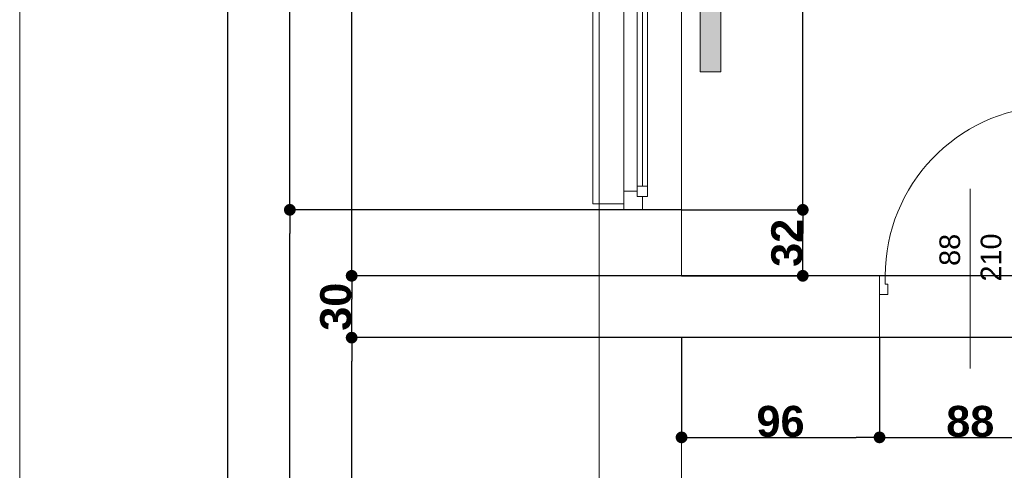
# Model space of a CAD drawing. Header units: millimetres. Extents: x 183299 to 1018155, y -286688 to 171278.
# Tile 86 of 100: x 437698 to 442473, y -107970 to -105784. Entities that reach past the tile are written whole.
import ezdxf

# ---------------------------------------------------------------- set-up
doc = ezdxf.new("R2010")
doc.units = ezdxf.units.MM
doc.header["$MEASUREMENT"] = 0
doc.linetypes.add('Wipeout_Contour', pattern=[1000, 0, -1000])
for name, color, linetype in [('Drzwi ArchiCAD', 7, 'Continuous'), ('inwentaryzacja_sciany', 7, 'Continuous'), ('Okna ArchiCADa', 7, 'Continuous'), ('Wymiarowanie - Ogólne', 7, 'Continuous'), ('Znaczniki Drzwi', 7, 'Continuous')]:
    doc.layers.add(name, color=color, linetype=linetype)
for name, color, linetype, lineweight in [('Drzwi ArchiCAD_Nr_Pióra__1', 7, 'Continuous', 13), ('grzejniki_Nr_Pióra__20', 1, 'Continuous', 0), ('inwentaryzacja_sciany_Nr_Pióra__1', 7, 'Continuous', 13), ('inwentaryzacja_wentylacja_Nr_Pióra__20', 1, 'Continuous', 0), ('Okna ArchiCADa_Nr_Pióra__1', 7, 'Continuous', 13), ('Znaczniki Drzwi_Nr_Pióra__1', 7, 'Continuous', 13), ('Znaczniki Drzwi_Nr_Pióra__7', 7, 'Continuous', 35)]:
    doc.layers.add(name, color=color, linetype=linetype, lineweight=lineweight)
for name, color, linetype, lineweight, true_color in [('Drzwi ArchiCAD_Nr_Pióra__23', 7, 'Continuous', 20, 0xff6600), ('Drzwi ArchiCAD_Nr_Pióra__3', 7, 'Continuous', 18, 0xff6600), ('Okna ArchiCADa_Nr_Pióra__23', 7, 'Continuous', 20, 0xff6600), ('Okna ArchiCADa_Nr_Pióra__3', 7, 'Continuous', 18, 0xff6600)]:
    doc.layers.add(name, color=color, linetype=linetype, lineweight=lineweight, true_color=true_color)
doc.styles.add('GENERATED_STYLE_1', font='arial.ttf')
doc.styles.add('GENERATED_STYLE_2', font='arialbd.ttf')
doc.dimstyles.new('GENERATED_STYLE__1', dxfattribs={"dimtxt": 150, "dimasz": 114, "dimexe": 0.18, "dimexo": 0, "dimgap": 0.09, "dimtad": 1, "dimtih": 1, "dimtoh": 1, "dimdec": 0, "dimlfac": 0.1, "dimzin": 0, "dimdsep": 46, "dimtxsty": 'GENERATED_STYLE_2', "dimblk": 'ARROWHEAD_11', "dimblk1": 'ARROWHEAD_11', "dimblk2": 'ARROWHEAD_11', "dimcen": 0.09, "dimclrd": 256, "dimclre": 256, "dimclrt": 256, "dimazin": 0, "dimtfac": 1, "dimtdec": 4, "dimtmove": 0, "dimatfit": 3, "dimfxl": 1, "dimtolj": 1, "dimtzin": 0, "dimarcsym": 0})
doc.dimstyles.new('GENERATED_STYLE__2', dxfattribs={"dimtxt": 150, "dimasz": 114, "dimexe": 0.18, "dimexo": 0, "dimgap": 0.09, "dimtad": 1, "dimdec": 0, "dimlfac": 0.1, "dimzin": 0, "dimdsep": 46, "dimtxsty": 'GENERATED_STYLE_2', "dimblk": 'ARROWHEAD_11', "dimblk1": 'ARROWHEAD_11', "dimblk2": 'ARROWHEAD_11', "dimcen": 0.09, "dimclrd": 256, "dimclre": 256, "dimclrt": 256, "dimazin": 0, "dimtfac": 1, "dimtdec": 4, "dimtmove": 0, "dimatfit": 3, "dimfxl": 1, "dimtolj": 1, "dimtzin": 0, "dimarcsym": 0})

# ---------------------------------------------------------------- blocks, each defined once
blk = doc.blocks.new('D1 Drzwi proste 12_56')
at = {"layer": 'Drzwi ArchiCAD_Nr_Pióra__1', "linetype": 'Continuous'}
for p, q in [((-440, 0), (-440, -90)), ((440, 0), (440, -90))]:
    blk.add_line(p, q, dxfattribs=at)
at = {"layer": 'Drzwi ArchiCAD_Nr_Pióra__23', "linetype": 'Continuous'}
for p, q in [((-412, 0), (-440, 0)), ((-440, 0), (-440, -90)), ((-412, -40), (-412, 0)), ((440, 0), (412, 0)), ((412, 0), (412, -40)), ((440, -90), (440, 0)), ((-400, -40), (-412, -40)), ((-400, -90), (-400, -40)), ((412, -40), (400, -40)), ((400, -40), (400, -90)), ((-440, -90), (-400, -90)), ((400, -90), (440, -90))]:
    blk.add_line(p, q, dxfattribs=at)
at = {"layer": 'Drzwi ArchiCAD_Nr_Pióra__3', "linetype": 'Continuous'}
for p, q in [((412, 824), (372, 824)), ((372, 824), (372, 0)), ((412, 0), (412, 824)), ((372, 0), (412, 0))]:
    blk.add_line(p, q, dxfattribs=at)
blk.add_arc((412, 0), 824, 92.7824, 180, dxfattribs=at)
blk = doc.blocks.new('Znacznik O 12_242')
at = {"layer": 'Znaczniki Drzwi_Nr_Pióra__1', "linetype": 'Continuous'}
blk.add_line((0, -721.4), (0, 150), dxfattribs=at)
at = {"layer": 'Znaczniki Drzwi_Nr_Pióra__7', "linetype": 'Continuous', "char_height": 100, "attachment_point": 7, "rotation": 270, "style": 'GENERATED_STYLE_1'}
for s, insert in [('{210}', (-152.1, -272.3)), ('{88}', (47.9, -348.2))]:
    blk.add_mtext(s, dxfattribs=dict(at, insert=insert))
blk = doc.blocks.new('Ściana_677_2', base_point=(283725.1, -107125.8))
at = {"layer": 'inwentaryzacja_sciany_Nr_Pióra__1', "linetype": 'Continuous'}
for p, q in [((266525.1, -107125.8), (265565.1, -107125.8)), ((266525.1, -107125.8), (266525.1, -107215.8)), ((266525.1, -107215.8), (266525.1, -107425.8)), ((265565.1, -107425.8), (266525.1, -107425.8))]:
    blk.add_line(p, q, dxfattribs=at)
at = {"layer": 'Drzwi ArchiCAD', "linetype": 'Continuous'}
blk.add_blockref('D1 Drzwi proste 12_56', (266965.1, -107125.8), dxfattribs=at)
at = {"layer": 'Znaczniki Drzwi', "rotation": 180}
blk.add_blockref('Znacznik O 12_242', (266965.1, -107425.8), dxfattribs=at)
blk = doc.blocks.new('O1 rozwierane 12_92')
at = {"layer": 'Okna ArchiCADa_Nr_Pióra__1', "linetype": 'Continuous'}
for p, q in [((-1170, 0), (-1170, -90)), ((-1140, 0), (-1170, 0)), ((1140, 0), (1170, 0)), ((1170, 0), (1170, -90))]:
    blk.add_line(p, q, dxfattribs=at)
at = {"layer": 'Okna ArchiCADa_Nr_Pióra__23', "linetype": 'Continuous'}
for p, q in [((-1170, 0), (-1170, -90)), ((1170, -90), (1170, 0)), ((-1170, -90), (-1105, -90)), ((-1105, -90), (-1105, -65)), ((-1105, -65), (-1105, -115)), ((1105, -65), (1105, -90)), ((1105, -115), (1105, -65)), ((1105, -90), (1170, -90))]:
    blk.add_line(p, q, dxfattribs=at)
at = {"layer": 'Okna ArchiCADa_Nr_Pióra__3', "linetype": 'Continuous'}
for p, q in [((-1140, 120), (-1140, 150)), ((-1140, 150), (1140, 150)), ((1140, 150), (1140, 120)), ((-1140, 120), (1140, 120)), ((-1170, -280), (1170, -280)), ((-1170, -280), (1170, -280))]:
    blk.add_line(p, q, dxfattribs=at)
at = {"linetype": 'Wipeout_Contour', "ltscale": 8558.505125}
blk.add_wipeout([(1055, -115), (1055, -65), (1080, -65), (1080, 0), (-1080, 0), (-1080, -65), (-1055, -65), (-1055, -115)], dxfattribs=at).dxf.layer = 'Okna ArchiCADa'
at = {"layer": 'Okna ArchiCADa_Nr_Pióra__23', "linetype": 'Continuous'}
for p, q in [((-1080, 0), (-1170, 0)), ((-1080, -65), (-1080, 0)), ((1170, 0), (1080, 0)), ((1080, 0), (1080, -65)), ((-1105, -65), (-1080, -65)), ((-1055, -65), (-1105, -65)), ((-1055, -115), (-1055, -65)), ((1105, -65), (1055, -65)), ((1055, -65), (1055, -115)), ((1080, -65), (1105, -65)), ((-1105, -115), (-1055, -115)), ((1055, -115), (1105, -115))]:
    blk.add_line(p, q, dxfattribs=at)
at = {"layer": 'Okna ArchiCADa_Nr_Pióra__3', "linetype": 'Continuous'}
for p, q in [((1080, 0), (-1080, 0)), ((-1055, -65), (1055, -65)), ((-1055, -90), (1055, -90)), ((-1055, -115), (1055, -115)), ((-1055, -115), (1055, -115))]:
    blk.add_line(p, q, dxfattribs=at)
blk = doc.blocks.new('Ściana_679_2', base_point=(265165.1, -103325.8))
at = {"layer": 'inwentaryzacja_sciany_Nr_Pióra__1', "linetype": 'Continuous'}
for p, q in [((265165.1, -106775.8), (265285.1, -106775.8)), ((265165.1, -106775.8), (265165.1, -113475.8)), ((265285.1, -106775.8), (265285.1, -106805.8)), ((265285.1, -106805.8), (265375.1, -106805.8)), ((265375.1, -106805.8), (265565.1, -106805.8)), ((265565.1, -107125.8), (265565.1, -106805.8)), ((265565.1, -113075.8), (265565.1, -107425.8))]:
    blk.add_line(p, q, dxfattribs=at)
at = {"layer": 'Okna ArchiCADa', "linetype": 'Continuous', "rotation": 90}
blk.add_blockref('O1 rozwierane 12_92', (265285.1, -105635.8), dxfattribs=at)
blk = doc.blocks.new('ARROWHEAD_11')
at = {"linetype": 'Continuous'}
blk.add_line((0, 0), (-1, 0), dxfattribs=at)
at = {"linetype": 'Continuous', "const_width": 0.25, "flags": 128}
blk.add_lwpolyline([(-0.125, 0, 1), (0.125, 0, 1)], format="xyb", close=True, dxfattribs=at)
blk = doc.blocks.new('*D5295')
at = {"layer": 'Defpoints', "color": 0}
for p in [(439308, -107326.3), (449788, -107326.3), (449788, -112976.3)]:
    blk.add_point(p, dxfattribs=at)
at = {"layer": 'Wymiarowanie - Ogólne', "linetype": 'Continuous', "lineweight": -2}
for p, q in [((449788, -107326.3), (439307.8, -107326.3)), ((439308, -112862.3), (439308, -107440.3)), ((449788, -112976.3), (439307.8, -112976.3))]:
    blk.add_line(p, q, dxfattribs=at)
at = {"layer": 'Wymiarowanie - Ogólne', "lineweight": -2, "xscale": 114, "yscale": 114, "zscale": 114}
for p, rotation in [((439308, -107326.3), 90), ((439308, -112976.3), 270)]:
    blk.add_blockref('ARROWHEAD_11', p, dxfattribs=dict(at, rotation=rotation))
at = {"layer": 'Wymiarowanie - Ogólne', "insert": (439231.4, -110151.3), "char_height": 150, "attachment_point": 5, "rotation": 90, "style": 'GENERATED_STYLE_2'}
blk.add_mtext('\\A1;565', dxfattribs=at)
blk = doc.blocks.new('*D5296')
at = {"layer": 'Defpoints', "color": 0}
for p in [(439308, -107026.3), (449788, -107026.3), (449788, -107326.3)]:
    blk.add_point(p, dxfattribs=at)
at = {"layer": 'Wymiarowanie - Ogólne', "linetype": 'Continuous', "lineweight": -2}
for p, q in [((449788, -107026.3), (439307.8, -107026.3)), ((439308, -107212.3), (439308, -107140.3)), ((449788, -107326.3), (439307.8, -107326.3))]:
    blk.add_line(p, q, dxfattribs=at)
at = {"layer": 'Wymiarowanie - Ogólne', "lineweight": -2, "xscale": 114, "yscale": 114, "zscale": 114}
for p, rotation in [((439308, -107026.3), 90), ((439308, -107326.3), 270)]:
    blk.add_blockref('ARROWHEAD_11', p, dxfattribs=dict(at, rotation=rotation))
at = {"layer": 'Wymiarowanie - Ogólne', "insert": (439231.4, -107176.3), "char_height": 150, "attachment_point": 5, "rotation": 90, "style": 'GENERATED_STYLE_2'}
blk.add_mtext('\\A1;30', dxfattribs=at)
blk = doc.blocks.new('*D5297')
at = {"layer": 'Defpoints', "color": 0}
for p in [(439308, -103626.3), (440508, -103626.3), (449788, -107026.3)]:
    blk.add_point(p, dxfattribs=at)
at = {"layer": 'Wymiarowanie - Ogólne', "linetype": 'Continuous', "lineweight": -2}
for p, q in [((440508, -103626.3), (439307.8, -103626.3)), ((439308, -106912.3), (439308, -103740.3)), ((449788, -107026.3), (439307.8, -107026.3))]:
    blk.add_line(p, q, dxfattribs=at)
at = {"layer": 'Wymiarowanie - Ogólne', "lineweight": -2, "xscale": 114, "yscale": 114, "zscale": 114}
for p, rotation in [((439308, -103626.3), 90), ((439308, -107026.3), 270)]:
    blk.add_blockref('ARROWHEAD_11', p, dxfattribs=dict(at, rotation=rotation))
at = {"layer": 'Wymiarowanie - Ogólne', "insert": (439231.4, -105326.3), "char_height": 150, "attachment_point": 5, "rotation": 90, "style": 'GENERATED_STYLE_2'}
blk.add_mtext('\\A1;340', dxfattribs=at)
blk = doc.blocks.new('*D5298')
at = {"layer": 'Defpoints', "color": 0}
for p in [(439008, -106706.3), (440908, -106706.3), (440508, -113376.3)]:
    blk.add_point(p, dxfattribs=at)
at = {"layer": 'Wymiarowanie - Ogólne', "linetype": 'Continuous', "lineweight": -2}
for p, q in [((440908, -106706.3), (439007.8, -106706.3)), ((439008, -113262.3), (439008, -106820.3)), ((440508, -113376.3), (439007.8, -113376.3))]:
    blk.add_line(p, q, dxfattribs=at)
at = {"layer": 'Wymiarowanie - Ogólne', "lineweight": -2, "xscale": 114, "yscale": 114, "zscale": 114}
for p, rotation in [((439008, -106706.3), 90), ((439008, -113376.3), 270)]:
    blk.add_blockref('ARROWHEAD_11', p, dxfattribs=dict(at, rotation=rotation))
at = {"layer": 'Wymiarowanie - Ogólne', "insert": (438931.4, -110041.3), "char_height": 150, "attachment_point": 5, "rotation": 90, "style": 'GENERATED_STYLE_2'}
blk.add_mtext('\\A1;667', dxfattribs=at)
blk = doc.blocks.new('*D5299')
at = {"layer": 'Defpoints', "color": 0}
for p in [(439008, -104366.3), (440908, -104366.3), (440908, -106706.3)]:
    blk.add_point(p, dxfattribs=at)
at = {"layer": 'Wymiarowanie - Ogólne', "linetype": 'Continuous', "lineweight": -2}
for p, q in [((440908, -104366.3), (439007.8, -104366.3)), ((439008, -106592.3), (439008, -104480.3)), ((440908, -106706.3), (439007.8, -106706.3))]:
    blk.add_line(p, q, dxfattribs=at)
at = {"layer": 'Wymiarowanie - Ogólne', "lineweight": -2, "xscale": 114, "yscale": 114, "zscale": 114}
for p, rotation in [((439008, -104366.3), 90), ((439008, -106706.3), 270)]:
    blk.add_blockref('ARROWHEAD_11', p, dxfattribs=dict(at, rotation=rotation))
at = {"layer": 'Wymiarowanie - Ogólne', "insert": (438931.4, -105536.3), "char_height": 150, "attachment_point": 5, "rotation": 90, "style": 'GENERATED_STYLE_2'}
blk.add_mtext('\\A1;234', dxfattribs=at)
blk = doc.blocks.new('*D5301')
at = {"layer": 'Defpoints', "color": 0}
for p in [(438708, -103626.3), (440508, -103626.3), (440508, -113376.3)]:
    blk.add_point(p, dxfattribs=at)
at = {"layer": 'Wymiarowanie - Ogólne', "linetype": 'Continuous', "lineweight": -2}
for p, q in [((440508, -103626.3), (438707.8, -103626.3)), ((438708, -113262.3), (438708, -103740.3)), ((440508, -113376.3), (438707.8, -113376.3))]:
    blk.add_line(p, q, dxfattribs=at)
at = {"layer": 'Wymiarowanie - Ogólne', "lineweight": -2, "xscale": 114, "yscale": 114, "zscale": 114}
for p, rotation in [((438708, -103626.3), 90), ((438708, -113376.3), 270)]:
    blk.add_blockref('ARROWHEAD_11', p, dxfattribs=dict(at, rotation=rotation))
at = {"layer": 'Wymiarowanie - Ogólne', "insert": (438631.2, -108501.3), "char_height": 150, "attachment_point": 5, "rotation": 90, "style": 'GENERATED_STYLE_2'}
blk.add_mtext('\\A1;975', dxfattribs=at)
blk = doc.blocks.new('*D6432')
at = {"layer": 'Defpoints', "color": 0}
for p in [(440908, -107326.3), (441868, -107326.3), (441868, -107810.2)]:
    blk.add_point(p, dxfattribs=at)
at = {"layer": 'Wymiarowanie - Ogólne', "linetype": 'Continuous', "lineweight": -2}
for p, q in [((440908, -107326.3), (440908, -107810.4)), ((441868, -107326.3), (441868, -107810.4)), ((441022, -107810.2), (441754, -107810.2))]:
    blk.add_line(p, q, dxfattribs=at)
at = {"layer": 'Wymiarowanie - Ogólne', "lineweight": -2, "xscale": 114, "yscale": 114, "zscale": 114, "rotation": 180}
blk.add_blockref('ARROWHEAD_11', (440908, -107810.2), dxfattribs=at)
at = {"layer": 'Wymiarowanie - Ogólne', "lineweight": -2, "xscale": 114, "yscale": 114, "zscale": 114}
blk.add_blockref('ARROWHEAD_11', (441868, -107810.2), dxfattribs=at)
at = {"layer": 'Wymiarowanie - Ogólne', "insert": (441388, -107733.4), "char_height": 150, "attachment_point": 5, "style": 'GENERATED_STYLE_2'}
blk.add_mtext('\\A1;96', dxfattribs=at)
blk = doc.blocks.new('*D6433')
at = {"layer": 'Defpoints', "color": 0}
for p in [(441868, -107326.3), (442748, -107326.3), (442748, -107810.2)]:
    blk.add_point(p, dxfattribs=at)
at = {"layer": 'Wymiarowanie - Ogólne', "linetype": 'Continuous', "lineweight": -2}
for p, q in [((441868, -107326.3), (441868, -107810.4)), ((442748, -107326.3), (442748, -107810.4)), ((441982, -107810.2), (442634, -107810.2))]:
    blk.add_line(p, q, dxfattribs=at)
at = {"layer": 'Wymiarowanie - Ogólne', "lineweight": -2, "xscale": 114, "yscale": 114, "zscale": 114, "rotation": 180}
blk.add_blockref('ARROWHEAD_11', (441868, -107810.2), dxfattribs=at)
at = {"layer": 'Wymiarowanie - Ogólne', "lineweight": -2, "xscale": 114, "yscale": 114, "zscale": 114}
blk.add_blockref('ARROWHEAD_11', (442748, -107810.2), dxfattribs=at)
at = {"layer": 'Wymiarowanie - Ogólne', "insert": (442308, -107733.4), "char_height": 150, "attachment_point": 5, "style": 'GENERATED_STYLE_2'}
blk.add_mtext('\\A1;88', dxfattribs=at)
blk = doc.blocks.new('*D6491')
at = {"layer": 'Defpoints', "color": 0}
for p in [(440908, -106706.3), (441495.8, -106706.3), (440908, -107026.3)]:
    blk.add_point(p, dxfattribs=at)
at = {"layer": 'Wymiarowanie - Ogólne', "linetype": 'Continuous', "lineweight": -2}
for p, q in [((440908, -106706.3), (441496, -106706.3)), ((441495.8, -106912.3), (441495.8, -106820.3)), ((440908, -107026.3), (441496, -107026.3))]:
    blk.add_line(p, q, dxfattribs=at)
at = {"layer": 'Wymiarowanie - Ogólne', "lineweight": -2, "xscale": 114, "yscale": 114, "zscale": 114}
for p, rotation in [((441495.8, -106706.3), 90), ((441495.8, -107026.3), 270)]:
    blk.add_blockref('ARROWHEAD_11', p, dxfattribs=dict(at, rotation=rotation))
at = {"layer": 'Wymiarowanie - Ogólne', "insert": (441419.2, -106866.3), "char_height": 150, "attachment_point": 5, "rotation": 90, "style": 'GENERATED_STYLE_2'}
blk.add_mtext('\\A1;32', dxfattribs=at)
blk = doc.blocks.new('*D6492')
at = {"layer": 'Defpoints', "color": 0}
for p in [(440908, -104366.3), (441495.8, -104366.3), (440908, -106706.3)]:
    blk.add_point(p, dxfattribs=at)
at = {"layer": 'Wymiarowanie - Ogólne', "linetype": 'Continuous', "lineweight": -2}
for p, q in [((440908, -104366.3), (441496, -104366.3)), ((441495.8, -106592.3), (441495.8, -104480.3)), ((440908, -106706.3), (441496, -106706.3))]:
    blk.add_line(p, q, dxfattribs=at)
at = {"layer": 'Wymiarowanie - Ogólne', "lineweight": -2, "xscale": 114, "yscale": 114, "zscale": 114}
for p, rotation in [((441495.8, -104366.3), 90), ((441495.8, -106706.3), 270)]:
    blk.add_blockref('ARROWHEAD_11', p, dxfattribs=dict(at, rotation=rotation))
at = {"layer": 'Wymiarowanie - Ogólne', "insert": (441419.2, -105536.3), "char_height": 150, "attachment_point": 5, "rotation": 90, "style": 'GENERATED_STYLE_2'}
blk.add_mtext('\\A1;234', dxfattribs=at)

msp = doc.modelspace()

# ---------------------------------------------------------------- hatches: boundary and pattern name
at = {"layer": 'inwentaryzacja_wentylacja_Nr_Pióra__20', "linetype": 'Continuous'}
msp.add_hatch(color=256, dxfattribs=at).paths.add_polyline_path([(441097.95206, -105036.32699), (440997.95206, -105036.32699), (440997.95206, -106036.32699), (441097.95206, -106036.32699)], flags=0)

# ---------------------------------------------------------------- linework, layer by layer
at = {"layer": 'inwentaryzacja_sciany_Nr_Pióra__1', "linetype": 'Continuous'}
msp.add_line((437697.95206, -103636.32699), (437697.95206, -113376.32699), dxfattribs=at)

# ---------------------------------------------------------------- block references
at = {"layer": 'inwentaryzacja_sciany'}
msp.add_blockref('Ściana_677_2', (459067.95206, -107026.32699), dxfattribs=at)

# ---------------------------------------------------------------- dimensions: what is measured, and where the dimension line sits
at = {"layer": 'Wymiarowanie - Ogólne', "linetype": 'Continuous'}
dim = msp.add_linear_dim(base=(442747.95206, -107810.18373), p1=(441867.95206, -107326.32699), p2=(442747.95206, -107326.32699), dimstyle='GENERATED_STYLE__1', dxfattribs=at)
dim.commit()
dim.dimension.update_dxf_attribs({"geometry": '*D6433', "text_midpoint": (442307.95206, -107733.44373)})

# ---------------------------------------------------------------- next in the draw order: block references
at = {"layer": 'inwentaryzacja_sciany'}
msp.add_blockref('Ściana_679_2', (440507.95206, -103226.32699), dxfattribs=at)

# ---------------------------------------------------------------- next in the draw order: linework, layer by layer
at = {"layer": 'grzejniki_Nr_Pióra__20', "linetype": 'Continuous'}
for p, q in [((440997.95206, -106036.32699), (440997.95206, -105036.32699)), ((441097.95206, -106036.32699), (441097.95206, -105036.32699)), ((441097.95206, -106036.32699), (440997.95206, -106036.32699))]:
    msp.add_line(p, q, dxfattribs=at)

# ---------------------------------------------------------------- next in the draw order: dimensions: what is measured, and where the dimension line sits
at = {"layer": 'Wymiarowanie - Ogólne', "linetype": 'Continuous'}
for base, p1, p2, picture, middle in [((438707.95206, -103626.32699), (440507.95206, -113376.32699), (440507.95206, -103626.32699), '*D5301', (438631.21206, -108501.32699)), ((439307.95206, -103626.32699), (449787.95206, -107026.32699), (440507.95206, -103626.32699), '*D5297', (439231.36206, -105326.32699)), ((439007.95206, -104366.32699), (440907.95206, -106706.32699), (440907.95206, -104366.32699), '*D5299', (438931.36206, -105536.32699)), ((441495.78904, -104366.32699), (440907.95206, -106706.32699), (440907.95206, -104366.32699), '*D6492', (441419.19904, -105536.32699)), ((439007.95206, -106706.32699), (440507.95206, -113376.32699), (440907.95206, -106706.32699), '*D5298', (438931.36206, -110041.32699)), ((441495.78904, -106706.32699), (440907.95206, -107026.32699), (440907.95206, -106706.32699), '*D6491', (441419.19904, -106866.32699)), ((439307.95206, -107026.32699), (449787.95206, -107326.32699), (449787.95206, -107026.32699), '*D5296', (439231.36206, -107176.32699)), ((439307.95206, -107326.32699), (449787.95206, -112976.32699), (449787.95206, -107326.32699), '*D5295', (439231.36206, -110151.32699))]:
    dim = msp.add_linear_dim(base=base, p1=p1, p2=p2, angle=90, dimstyle='GENERATED_STYLE__2', dxfattribs=at)
    dim.commit()
    dim.dimension.update_dxf_attribs({"geometry": picture, "text_midpoint": middle})
dim = msp.add_linear_dim(base=(441867.95206, -107810.18373), p1=(440907.95206, -107326.32699), p2=(441867.95206, -107326.32699), dimstyle='GENERATED_STYLE__1', dxfattribs=at)
dim.commit()
dim.dimension.update_dxf_attribs({"geometry": '*D6432', "text_midpoint": (441387.95206, -107733.44373)})

doc.saveas('drawing.dxf')
